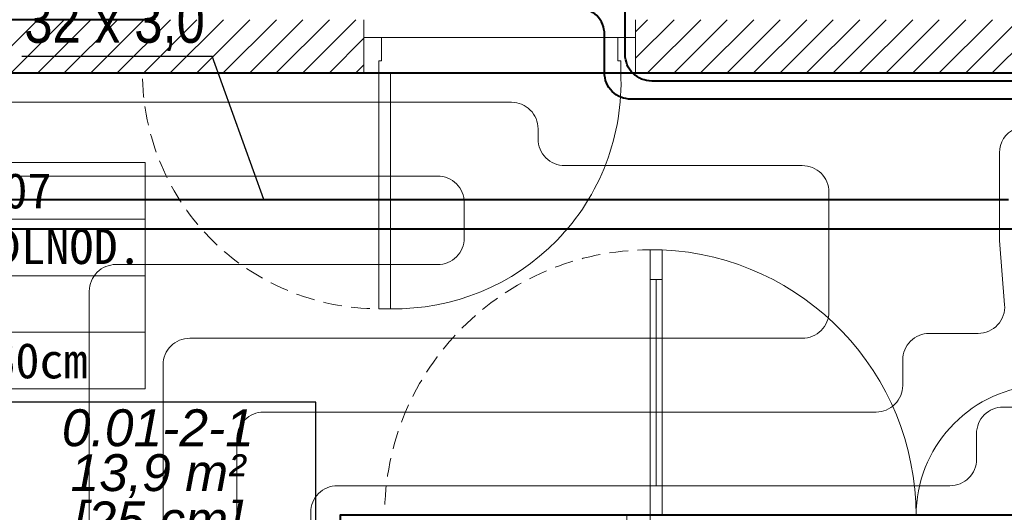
# Model space of a CAD drawing. Header units: millimetres. Extents: x -17122 to 7392, y -6480 to -3200.
# Tile 41 of 70: x -2037 to -1704, y -4691 to -4524. Entities that reach past the tile are written whole.
import ezdxf
from ezdxf.enums import TextEntityAlignment as Align

# ---------------------------------------------------------------- set-up
doc = ezdxf.new("R2010")
doc.units = ezdxf.units.MM
doc.linetypes.add('HIDDEN2', pattern=[4.7625, 3.175, -1.5875])
doc.linetypes.add('HIDDENX2', pattern=[0.1905, 0.127, -0.0635])
doc.layers.add('_k_niewidoczna', color=72, linetype='Continuous', lineweight=9, plot=False)
for name, color, linetype, lineweight in [('_k_opis', 7, 'Continuous', 13), ('_k_stolarka', 7, 'Continuous', 13), ('_k_ściany', 7, 'Continuous', 0), ('IS_b717ccf2-f286-464b-8c1c-720d6d4c2098__k_kreskowanie', 250, 'Continuous', 5), ('IS_b717ccf2-f286-464b-8c1c-720d6d4c2098__k_wyposażenia', 251, 'Continuous', 5), ('IS_Działka (powrotna)', 5, 'Continuous', 40), ('IS_Działka (zasilająca)', 1, 'Continuous', 40), ('IS_Przyłącze (powrotne)', 5, 'Continuous', 40), ('IS_Przyłącze (zasilające)', 1, 'Continuous', 40)]:
    doc.layers.add(name, color=color, linetype=linetype, lineweight=lineweight)
for name, color, linetype, lineweight, true_color in [('Default', 7, 'Continuous', 15, 0x000000), ('IS_b717ccf2-f286-464b-8c1c-720d6d4c2098__k_opis', 7, 'Continuous', 5, 0x000000), ('IS_b717ccf2-f286-464b-8c1c-720d6d4c2098__k_stolarka', 7, 'Continuous', 5, 0x000000), ('IS_b717ccf2-f286-464b-8c1c-720d6d4c2098__k_tabela', 7, 'Continuous', 5, 0x000000), ('IS_b717ccf2-f286-464b-8c1c-720d6d4c2098__k_zarys', 7, 'HIDDEN2', 9, 0x000000), ('IS_b717ccf2-f286-464b-8c1c-720d6d4c2098__k_ściany', 7, 'Continuous', 5, 0x000000), ('IS_Działka (zasilająca)_etykieta1', 7, 'Continuous', 5, 0x000000), ('IS_Heating_cooling floor', 7, 'HIDDENX2', 5, 0x008000), ('IS_Strefa podłóg', 7, 'Continuous', 40, 0x008000), ('IS_Wężownica OChP', 7, 'Continuous', 5, 0x800080)]:
    doc.layers.add(name, color=color, linetype=linetype, lineweight=lineweight, true_color=true_color)
doc.styles.add('Arial__I__', font='ariali.ttf')
doc.styles.add('Arial_Narrow_____', font='ARIALN.TTF')
doc.styles.add('GENERATED_STYLE_1', font='MS Gothic.ttf')
doc.styles.add('GENERATED_STYLE_2', font='MS Gothic.ttf')

# ---------------------------------------------------------------- blocks, each defined once
blk = doc.blocks.new('D_130w')
at = {"layer": '_k_niewidoczna', "lineweight": 0, "ltscale": 3}
blk.add_lwpolyline([(0, 140), (0, 10)], dxfattribs=at)
at = {"layer": '_k_stolarka', "lineweight": 0, "ltscale": 2}
for points in [[(-12, 150), (0, 150), (0, 140), (-8, 140), (-8, 142), (-12, 142), (-12, 150)], [(-91.96, 140), (-22, 140)], [(-46.01, 10), (-22, 10)], [(-12, 0), (0, 0), (0, 10), (-8, 10), (-8, 8), (-12, 8), (-12, 0)]]:
    blk.add_lwpolyline(points, dxfattribs=at)
for points in [[(-12, 142), (-12, 138), (-101.98, 138), (-101.98, 142)], [(-101.98, 142), (-101.98, 138), (-91.96, 138), (-91.96, 142)], [(-22, 142), (-22, 138), (-12, 138), (-12, 142)], [(-56.01, 8), (-56.01, 12), (-46.01, 12), (-46.01, 8)], [(-12, 8), (-12, 12), (-46.01, 12), (-46.01, 8)], [(-22, 8), (-22, 12), (-12, 12), (-12, 8)]]:
    blk.add_lwpolyline(points, close=True, dxfattribs=at)
for centre, radius, start, end in [((-11.97, 142.11), 90.11, 182.6174, 270), ((-11.85, 7.63), 44.37, 90.1531, 174.3519)]:
    blk.add_arc(centre, radius, start, end, dxfattribs=at)
blk = doc.blocks.new('metryczka_80')
at = {"layer": '_k_opis', "ltscale": 0.1}
for points in [[(-80, 0), (0, 0), (0, -64), (-80, -64)], [(-80, -16), (0, -16), (0, -48), (-80, -48)]]:
    blk.add_lwpolyline(points, close=True, dxfattribs=at)
blk.add_lwpolyline([(-80, -32), (0, -32)], dxfattribs=at)
at = {"layer": '_k_opis', "ltscale": 0.1, "flags": 4}
for tag, style, p in [('ATR_NR_POM', 'GENERATED_STYLE_1', (-40, -13)), ('ATR_POM', 'GENERATED_STYLE_2', (-40, -28.71)), ('ATR_WYS', 'GENERATED_STYLE_1', (-40, -61))]:
    blk.add_attdef(tag, text='', height=10, dxfattribs=dict(at, style=style)).set_placement(p, align=Align.CENTER)
blk = doc.blocks.new('b717ccf2-f286-464b-8c1c-720d6d4c2098')
at = {"layer": 'IS_b717ccf2-f286-464b-8c1c-720d6d4c2098__k_kreskowanie', "lineweight": 0, "ltscale": 2}
h = blk.add_hatch(dxfattribs=at)
h.set_pattern_fill('ANSI31-D9591608-75E2-48B7-82E3-05F', color=256, scale=2, style=0, pattern_type=2)
h.set_pattern_definition([(45, (-5636.062, 4335.4616), (-4.490128, 4.490128), [])])
h.paths.add_polyline_path([(-713.83, -624.64), (-713.83, -600.64), (-780.83, -600.64), (-780.83, -700.64), (-848.83, -700.64), (-848.83, -724.64), (-756.83, -724.64), (-756.83, -624.64)], flags=0)
h.paths.add_polyline_path([(285.17, 82.36), (309.17, 82.36), (309.17, 289.36), (-321.83, 289.36), (-321.83, 265.36), (-221.83, 265.36), (-221.83, 39.36), (-203.83, 39.36), (-203.83, 265.36), (285.17, 265.36)], flags=0)
h.paths.add_polyline_path([(285.17, -317.64), (309.17, -317.64), (309.17, -117.64), (285.17, -117.64)], flags=0)
h.paths.add_polyline_path([(230.67, -700.64), (230.67, -724.64), (309.17, -724.64), (309.17, -517.64), (285.17, -517.64), (285.17, -700.64)], flags=0)
h.paths.add_polyline_path([(-29.33, -700.64), (-29.33, -724.64), (110.67, -724.64), (110.67, -700.64)], flags=0)
h.paths.add_polyline_path([(-289.33, -700.64), (-289.33, -724.64), (-149.33, -724.64), (-149.33, -700.64), (-203.83, -700.64), (-203.83, -356.64), (-221.83, -356.64), (-221.83, -700.64)], flags=0)
h.paths.add_polyline_path([(-409.33, -724.64), (-409.33, -700.64), (-476.83, -700.64), (-476.83, -624.64), (-476.83, -600.64), (-543.83, -600.64), (-543.83, -624.64), (-500.83, -624.64), (-500.83, -724.64)], flags=0)
h.paths.add_polyline_path([(-1535.83, -434.64), (-1511.83, -434.64), (-1511.83, -356.64), (-1535.83, -356.64)], flags=0)
h.paths.add_polyline_path([(-1511.83, -594.64), (-1535.83, -594.64), (-1535.83, -724.64), (-968.83, -724.64), (-968.83, -700.64), (-1511.83, -700.64)], flags=0)
h.paths.add_polyline_path([(-1511.83, 108.56), (-1535.83, 108.56), (-1535.83, 30.96), (-1511.83, 30.96)], flags=0)
h.paths.add_polyline_path([(-1272.27, 265.36), (-1272.27, 289.36), (-1535.83, 289.36), (-1535.83, 212.56), (-1511.83, 212.56), (-1511.83, 265.36)], flags=0)
h.paths.add_polyline_path([(-971.81, 265.36), (-971.81, 289.36), (-1152.27, 289.36), (-1152.27, 265.36)], flags=0)
h.paths.add_polyline_path([(-851.81, 289.36), (-851.81, 265.36), (-441.83, 265.36), (-441.83, 289.36)], flags=0)
h.paths.add_polyline_path([(-1443.83, -206.64), (-1443.83, -188.64), (-1511.83, -188.64), (-1511.83, -129.04), (-1535.83, -129.04), (-1535.83, -206.64)], flags=0)
h.paths.add_polyline_path([(-1339.83, -188.64), (-1339.83, -206.64), (-1255.41, -206.64), (-1255.41, -188.64)], flags=0)
h.paths.add_polyline_path([(-1037.81, -206.64), (-1037.81, -188.64), (-1151.41, -188.64), (-1151.41, -206.64)], flags=0)
h.paths.add_polyline_path([(-803.81, -206.64), (-803.81, -188.64), (-933.81, -188.64), (-933.81, -206.64)], flags=0)
h.paths.add_polyline_path([(-438.83, -188.64), (-438.83, -206.64), (-203.83, -206.64), (-203.83, -64.64), (-221.83, -64.64), (-221.83, -188.64)], flags=0)
h.paths.add_polyline_path([(-530.83, -206.64), (-530.83, -188.64), (-699.81, -188.64), (-699.81, -206.64)], flags=0)
at = {"layer": '_k_niewidoczna', "lineweight": 0}
blk.add_lwpolyline([(-524.83, -194.64), (-444.83, -194.64)], dxfattribs=at)
at = {"layer": '_k_stolarka', "lineweight": 0, "ltscale": 0.5}
for points in [[(-530.83, -194.64), (-530.83, -206.64), (-525.83, -206.64), (-525.83, -202.64), (-524.83, -202.64), (-524.83, -194.64), (-530.83, -194.64)], [(-438.83, -194.64), (-438.83, -206.64), (-443.83, -206.64), (-443.83, -202.64), (-444.83, -202.64), (-444.83, -194.64), (-438.83, -194.64)]]:
    blk.add_lwpolyline(points, dxfattribs=at)
blk.add_lwpolyline([(-525.83, -206.64), (-521.83, -206.64), (-521.83, -286.64), (-525.83, -286.64)], close=True, dxfattribs=at)
blk.add_arc((-520.45, -209.95), 76.7, 268.9748, 2.4756, dxfattribs=at)
at = {"layer": '_k_ściany', "lineweight": 0}
for points in [[(-530.83, -194.64), (-530.83, -206.64)], [(-438.83, -194.64), (-438.83, -206.64)]]:
    blk.add_lwpolyline(points, dxfattribs=at)
at = {"layer": 'IS_b717ccf2-f286-464b-8c1c-720d6d4c2098__k_stolarka', "lineweight": 0, "ltscale": 0.5}
for points in [[(-530.83, -194.64), (-530.83, -206.64), (-525.83, -206.64), (-525.83, -202.64), (-524.83, -202.64), (-524.83, -194.64)], [(-530.83, -194.64), (-530.83, -206.64), (-525.83, -206.64), (-525.83, -202.64), (-524.83, -202.64), (-524.83, -194.64)], [(-530.83, -194.64), (-530.83, -206.64), (-525.83, -206.64), (-525.83, -202.64), (-524.83, -202.64), (-524.83, -194.64)], [(-530.83, -194.64), (-530.83, -206.64), (-525.83, -206.64), (-525.83, -202.64), (-524.83, -202.64), (-524.83, -194.64)], [(-438.83, -194.64), (-438.83, -206.64), (-443.83, -206.64), (-443.83, -202.64), (-444.83, -202.64), (-444.83, -194.64)], [(-438.83, -194.64), (-438.83, -206.64), (-443.83, -206.64), (-443.83, -202.64), (-444.83, -202.64), (-444.83, -194.64)], [(-438.83, -194.64), (-438.83, -206.64), (-443.83, -206.64), (-443.83, -202.64), (-444.83, -202.64), (-444.83, -194.64)], [(-438.83, -194.64), (-438.83, -206.64), (-443.83, -206.64), (-443.83, -202.64), (-444.83, -202.64), (-444.83, -194.64)], [(-525.83, -206.64), (-521.83, -206.64), (-521.83, -286.64), (-525.83, -286.64)], [(-525.83, -206.64), (-521.83, -206.64), (-521.83, -286.64), (-525.83, -286.64)], [(-525.83, -206.64), (-521.83, -206.64), (-521.83, -286.64), (-525.83, -286.64)], [(-525.83, -206.64), (-521.83, -206.64), (-521.83, -286.64), (-525.83, -286.64)]]:
    blk.add_lwpolyline(points, close=True, dxfattribs=at)
blk.add_arc((-520.45, -209.95), 76.7, 268.9748, 2.4756, dxfattribs=at)
blk.add_arc((-520.45, -209.95), 76.7, 268.9748, 2.4756, dxfattribs=at)
blk.add_arc((-520.45, -209.95), 76.7, 268.9748, 2.4756, dxfattribs=at)
blk.add_arc((-520.45, -209.95), 76.7, 268.9748, 2.4756, dxfattribs=at)
at = {"layer": 'IS_b717ccf2-f286-464b-8c1c-720d6d4c2098__k_zarys', "lineweight": 0, "ltscale": 2}
for centre, radius, start, end in [((-525.83, -206.64), 80, 181.4325, 272.866), ((-433.79, -356.66), 90.02, 88.7509, 178.7164)]:
    blk.add_arc(centre, radius, start, end, dxfattribs=at)
at = {"layer": 'IS_b717ccf2-f286-464b-8c1c-720d6d4c2098__k_ściany', "lineweight": 0}
for points in [[(-530.83, -206.64, 0), (-530.83, -188.64, 0)], [(-438.83, -206.64, 0), (-438.83, -188.64, 0)], [(-699.81, -206.64, 0), (-530.83, -206.64, 0)], [(-438.83, -206.64, 0), (-203.83, -206.64, 0)]]:
    blk.add_polyline3d(points, dxfattribs=at)
at = {"layer": 'IS_b717ccf2-f286-464b-8c1c-720d6d4c2098__k_tabela', "lineweight": 0, "ltscale": 0.1}
ref = blk.add_blockref('metryczka_80', (-604.95, -237.02), dxfattribs=dict(at, xscale=1.2, yscale=1.2, zscale=1.2))
ref.add_attrib('ATR_NR_POM', '0.07', dxfattribs={"layer": 'IS_b717ccf2-f286-464b-8c1c-720d6d4c2098__k_opis', "ltscale": 0.1, "height": 12, "style": 'GENERATED_STYLE_1'}).set_placement((-652.95, -252.62), align=Align.CENTER)
ref.add_attrib('ATR_POM', 'WC OGÓLNOD.', dxfattribs={"layer": 'IS_b717ccf2-f286-464b-8c1c-720d6d4c2098__k_opis', "ltscale": 0.1, "height": 12, "style": 'GENERATED_STYLE_2'}).set_placement((-652.95, -271.48), align=Align.CENTER)
ref.add_attrib('ATR_WYS', 'H=260cm', dxfattribs={"layer": 'IS_b717ccf2-f286-464b-8c1c-720d6d4c2098__k_opis', "ltscale": 0.1, "height": 12, "style": 'GENERATED_STYLE_1'}).set_placement((-652.95, -310.22), align=Align.CENTER)
at = {"layer": 'IS_b717ccf2-f286-464b-8c1c-720d6d4c2098__k_wyposażenia', "lineweight": 0, "xscale": -1, "rotation": 90}
blk.add_blockref('D_130w', (-291.83, -368.64), dxfattribs=at)

msp = doc.modelspace()

# ---------------------------------------------------------------- block references
at = {"layer": 'Default', "lineweight": 5, "zscale": 100}
msp.add_blockref('b717ccf2-f286-464b-8c1c-720d6d4c2098', (-1389.75, -4335.46), dxfattribs=at)

# ---------------------------------------------------------------- next in the draw order: linework, layer by layer
at = {"layer": 'IS_Działka (powrotna)'}
msp.add_line((-2524.98, -4595.05), (-1692.28, -4595.05), dxfattribs=at)
at = {"layer": 'IS_Działka (zasilająca)'}
msp.add_line((-2534.98, -4585.05), (-1702.28, -4585.05), dxfattribs=at)
at = {"layer": 'IS_Działka (zasilająca)_etykieta1', "lineweight": 30}
for p in [(-2036.38, -4536.44), (-1954.46, -4585.05)]:
    msp.add_line(p, (-1971.96, -4536.44), dxfattribs=at)
at = {"layer": 'IS_Heating_cooling floor', "lineweight": 30}
msp.add_lwpolyline([(-2043.48, -4721.25), (-1936.91, -4721.25), (-1936.91, -4653.79), (-2043.48, -4653.79)], close=True, dxfattribs=at)
at = {"layer": 'IS_Przyłącze (powrotne)', "color": 12, "true_color": 0xc80000, "transparency": 33554687, "extrusion": (0, 0, -1)}
msp.add_lwpolyline([(1675.83, -4551.05), (1830.1, -4551.05, 0.414214), (1839.1, -4542.05), (1839.1, -4529.1, -0.414214), (1848.1, -4520.1), (1960.77, -4520.1, 0.414214), (1969.77, -4511.1), (1969.77, -4495.5, 0.414214), (1960.77, -4486.5), (1847.03, -4486.5, -0.414214), (1840.46, -4479.93), (1840.46, -4479.67, -0.414214), (1847.03, -4473.1), (1960.19, -4473.1, 0.414214), (1969.19, -4464.1), (1969.19, -4454.74, 0.414214), (1960.19, -4445.74), (1845.4, -4445.74, -0.414214), (1840.27, -4440.61), (1840.27, -4440.4, -0.414214), (1845.4, -4435.26), (1991.56, -4435.26), (1994.06, -4435.26)], format="xyb", dxfattribs=at)
at = {"layer": 'IS_Przyłącze (zasilające)', "color": 12, "true_color": 0xc80000, "transparency": 33554687}
msp.add_lwpolyline([(-1676.7, -4544.91), (-1823.09, -4544.91, -0.414214), (-1832.09, -4535.91), (-1832.09, -4519.1, 0.414214), (-1841.09, -4510.1), (-1953.11, -4510.1, -0.414214), (-1959.77, -4503.44), (-1959.77, -4503.17, -0.414214), (-1953.11, -4496.5), (-1839.46, -4496.5, 0.414214), (-1830.46, -4487.5), (-1830.46, -4472.1, 0.414214), (-1839.46, -4463.1), (-1955.58, -4463.1, -0.414214), (-1959.19, -4459.49), (-1959.19, -4459.35, -0.414214), (-1955.58, -4455.74), (-1839.27, -4455.74, 0.414214), (-1830.27, -4446.74), (-1830.27, -4434.26, 0.414214), (-1839.27, -4425.26), (-1991.56, -4425.26), (-2001.56, -4425.26)], format="xyb", dxfattribs=at)
at = {"layer": 'IS_Strefa podłóg'}
for points in [[(-1991.56, -4524.1), (-2201.56, -4524.1), (-2201.56, -4299.1), (-1991.56, -4299.1)], [(-2158.58, -4542.1), (-1605.58, -4542.1), (-1605.58, -4692.1), (-1928.58, -4692.1), (-1928.58, -4936.72), (-2158.58, -4936.72), (-2158.58, -4692.06)]]:
    msp.add_lwpolyline(points, close=True, dxfattribs=at)
at = {"layer": 'IS_Wężownica OChP', "color": 52, "true_color": 0xc8c800, "transparency": 33554687}
for points in [[(-2148.58, -4917.72), (-2148.58, -4561.1, -0.414214), (-2139.58, -4552.1), (-1870.6, -4552.1, -0.414214), (-1861.6, -4561.1), (-1861.6, -4564.55, 0.414214), (-1852.6, -4573.55), (-1772.1, -4573.55, -0.414214), (-1763.1, -4582.55), (-1763.1, -4623.1, -0.414214), (-1772.1, -4632.1), (-1979.58, -4632.1, 0.414214), (-1988.58, -4641.1), (-1988.58, -4867.72, -0.414214)], [(-1963.58, -4892.72), (-1963.58, -4666.1, -0.414214), (-1954.58, -4657.1), (-1747.1, -4657.1, 0.414214), (-1738.1, -4648.1), (-1738.1, -4639.44, -0.414214), (-1729.1, -4630.44), (-1712.55, -4630.44, 0.43732), (-1703.58, -4620.73), (-1705.29, -4598.9, -0.019563), (-1705.32, -4598.2), (-1705.32, -4569.22, -0.288949), (-1700.19, -4561.1)], [(-2013.58, -4842.72), (-2013.58, -4616.1, -0.414214), (-2004.58, -4607.1), (-1895.6, -4607.1, 0.414214), (-1886.6, -4598.1), (-1886.6, -4586.1, 0.414214), (-1895.6, -4577.1), (-2114.58, -4577.1, 0.414214), (-2123.58, -4586.1), (-2123.58, -4892.72, 0.414214)], [(-1663.03, -4655.44), (-1704.1, -4655.44, 0.414214), (-1713.1, -4664.44), (-1713.1, -4673.1, -0.414214), (-1722.1, -4682.1), (-1929.58, -4682.1, 0.414214), (-1938.58, -4691.1), (-1938.58, -4917.72, -0.414214)]]:
    msp.add_lwpolyline(points, format="xyb", dxfattribs=at)

# ---------------------------------------------------------------- next in the draw order: texts
at = {"layer": 'IS_Działka (zasilająca)_etykieta1', "color": 1, "transparency": 33554687, "style": 'Arial_Narrow_____'}
msp.add_text('32 x 3,0', height=15, dxfattribs=at).set_placement((-1974.46, -4536.44), align=Align.BOTTOM_RIGHT)
at = {"layer": 'IS_Heating_cooling floor', "color": 96, "true_color": 0x008000, "transparency": 33554687, "style": 'Arial__I__'}
for s, p in [('0.01-2-1', (-1990.36, -4672.43)), ('[25 cm]', (-1990.36, -4703.68))]:
    msp.add_text(s, height=12.5, dxfattribs=at).set_placement(p, align=Align.BOTTOM_CENTER)
msp.add_text('13,9 m²', height=12.5, dxfattribs=at).set_placement((-1990.36, -4677.64), align=Align.MIDDLE_CENTER)

doc.saveas('drawing.dxf')
